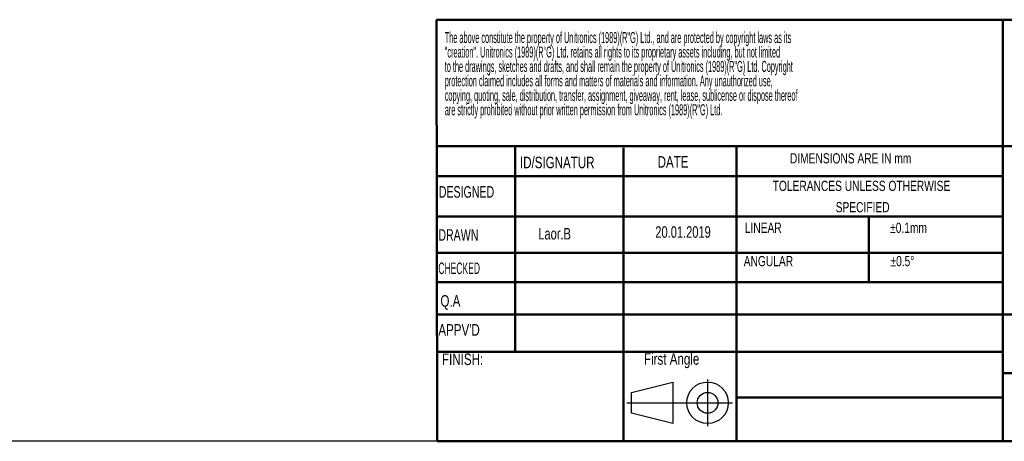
# Model space of a CAD drawing. Header units: millimetres. Extents: x 802 to 9345, y -804 to 1180.
# Tile 121 of 189: x 4307 to 4777, y -804 to -603. Entities that reach past the tile are written whole.
import ezdxf

# ---------------------------------------------------------------- set-up
doc = ezdxf.new("R2010")
doc.units = ezdxf.units.MM
doc.header["$LTSCALE"] = 30.734
doc.layers.get('0').update_dxf_attribs({"linetype": 'CONTINUOUS'})
doc.styles.add('SLDTEXTSTYLE0', font='TXT', dxfattribs={"width": 0.75})
doc.styles.add('SLDTEXTSTYLE1', font='TXT', dxfattribs={"width": 0.686449})
doc.styles.add('SLDTEXTSTYLE3', font='TXT', dxfattribs={"width": 0.482098})
doc.styles.add('SLDTEXTSTYLE4', font='TXT', dxfattribs={"width": 0.551421})

# ---------------------------------------------------------------- blocks, each defined once
blk = doc.blocks.new('Block1')
for p, q in [((294.62, 17.06), (300.62, 18.56)), ((300.62, 18.56), (300.62, 12.56)), ((305.62, 18.94), (305.62, 12.19)), ((294.62, 14.06), (294.62, 17.06)), ((293.98, 15.56), (309.24, 15.56)), ((300.62, 12.56), (294.62, 14.06))]:
    blk.add_line(p, q)
for radius in [3, 1.5]:
    blk.add_circle((305.62, 15.56), radius)
blk = doc.blocks.new('SW_NOTE_1')
at = {"color": 0, "attachment_point": 2, "style": 'SLDTEXTSTYLE0'}
for s, insert, char_height in [('TOLERANCES UNLESS OTHERWISE', (13.54, 1.71), 1.3229), ('SPECIFIED', (13.69, -1.06), 1.323)]:
    blk.add_mtext(s, dxfattribs=dict(at, insert=insert, char_height=char_height))
blk = doc.blocks.new('SW_NOTE_0')
at = {"color": 0, "char_height": 1.5875, "attachment_point": 1, "style": 'SLDTEXTSTYLE3'}
for s, insert in [('The above constitute the property of Unitronics (1989)(R"G) Ltd., and are protected by copyright laws as its', (0, 2.05)), ('"creation". Unitronics (1989)(R"G) Ltd. retains all rights to its proprietary assets including, but not limited', (0, -0.04)), ('to the drawings, sketches and drafts, and shall remain the property of Unitronics (1989)(R"G) Ltd. Copyright', (0, -2.12)), ('protection claimed includes all forms and matters of materials and information. Any unauthorized use,', (0, -4.2)), ('copying, quoting, sale, distribution, transfer, assignment, giveaway, rent, lease, sublicense or dispose thereof', (0, -6.29)), ('are strictly prohibited without prior written permission from Unitronics (1989)(R"G) Ltd.', (0, -8.37))]:
    blk.add_mtext(s, dxfattribs=dict(at, insert=insert))

msp = doc.modelspace()

# ---------------------------------------------------------------- linework, layer by layer
at = {"color": 7, "linetype": 'Continuous', "lineweight": 50}
for p, q in [((4505.86, -602.79), (5004.23, -602.79)), ((4505.86, -602.79), (4506.19, -804)), ((4776.2, -602.79), (4776.2, -804)), ((5004.23, -663.2), (4505.96, -663.2)), ((4543.5, -663.2), (4543.5, -761.24)), ((4595.11, -663.98), (4595.11, -804)), ((4649.1, -804), (4649.1, -663.2)), ((4776.2, -677.47), (4505.98, -677.47)), ((4776.2, -696.66), (4506.01, -696.66)), ((4712.33, -696.66), (4712.33, -727.99)), ((4776.2, -714.03), (4506.04, -714.03)), ((4776.2, -727.99), (4506.06, -727.99)), ((4508.05, -743.5), (4506.09, -743.5)), ((4508.05, -743.5), (5004.23, -743.5)), ((4649.1, -761.24), (4506.12, -761.24)), ((5004.23, -771.54), (4776.2, -771.54)), ((4506.19, -804), (5004.56, -804))]:
    msp.add_line(p, q, dxfattribs=at)
at = {"linetype": 'Continuous', "lineweight": 50}
for p, q in [((4776.2, -761.24), (4649.1, -761.24)), ((4776.2, -783.06), (4649.1, -783.06))]:
    msp.add_line(p, q, dxfattribs=at)
msp.add_line((9344.74, -804), (801.94, -803.77))

# ---------------------------------------------------------------- block references
for name, p, xscale, yscale, zscale in [('SW_NOTE_0', (4509.81, -615.46), 3.307392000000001, 3.307392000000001, 3.307392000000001), ('SW_NOTE_1', (4659.03, -685.94), 3.67488, 3.67488, 3.67488)]:
    msp.add_blockref(name, p, dxfattribs=dict(xscale=xscale, yscale=yscale, zscale=zscale))
at = {"color": 7, "linetype": 'Continuous', "xscale": 3.307392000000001, "yscale": 3.307392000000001, "zscale": 3.307392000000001}
msp.add_blockref('Block1', (3624.47, -837.1), dxfattribs=at)

# ---------------------------------------------------------------- texts
at = {"attachment_point": 1}
for s, insert, char_height, style in [('DIMENSIONS ARE IN mm', (4674.62, -666.51), 4.8616, 'SLDTEXTSTYLE0'), ('DESIGNED', (4506.96, -682.23), 5.512, 'SLDTEXTSTYLE1'), ('LINEAR', (4653.06, -699.67), 4.862, 'SLDTEXTSTYLE0'), ('±0.1mm', (4722.47, -699.67), 4.862, 'SLDTEXTSTYLE0'), ('{\\fArial|b0|i0|c0|p34;Laor.B}', (4554.48, -702.17), 5.5123, 'SLDTEXTSTYLE1'), ('{\\fArial|b0|i0|c177|p34;20.01.2019}', (4610.36, -701.36), 5.5123, 'SLDTEXTSTYLE1'), ('CHECKED', (4506.75, -718.67), 5.512, 'SLDTEXTSTYLE4'), ('ANGULAR', (4652.56, -715.58), 4.862, 'SLDTEXTSTYLE0'), ('±0.5°', (4722.64, -715.58), 4.862, 'SLDTEXTSTYLE0'), ('First Angle', (4604.94, -761.94), 5.5123, 'SLDTEXTSTYLE0'), ('FINISH:', (4508.49, -762.1), 5.512, 'SLDTEXTSTYLE0')]:
    msp.add_mtext(s, dxfattribs=dict(at, insert=insert, char_height=char_height, style=style))
at = {"color": 7, "linetype": 'Continuous', "lineweight": 0, "attachment_point": 1}
for s, insert, char_height, style in [('ID/SIGNATUR', (4545.7, -668.18), 5.5123, 'SLDTEXTSTYLE0'), ('DATE', (4611.44, -667.91), 5.512, 'SLDTEXTSTYLE0'), ('DRAWN', (4506.76, -702.76), 5.512, 'SLDTEXTSTYLE1'), ('Q.A', (4507.74, -734.24), 5.512, 'SLDTEXTSTYLE0'), ("APPV'D", (4506.74, -748.07), 5.512, 'SLDTEXTSTYLE0')]:
    msp.add_mtext(s, dxfattribs=dict(at, insert=insert, char_height=char_height, style=style))

doc.saveas('drawing.dxf')
